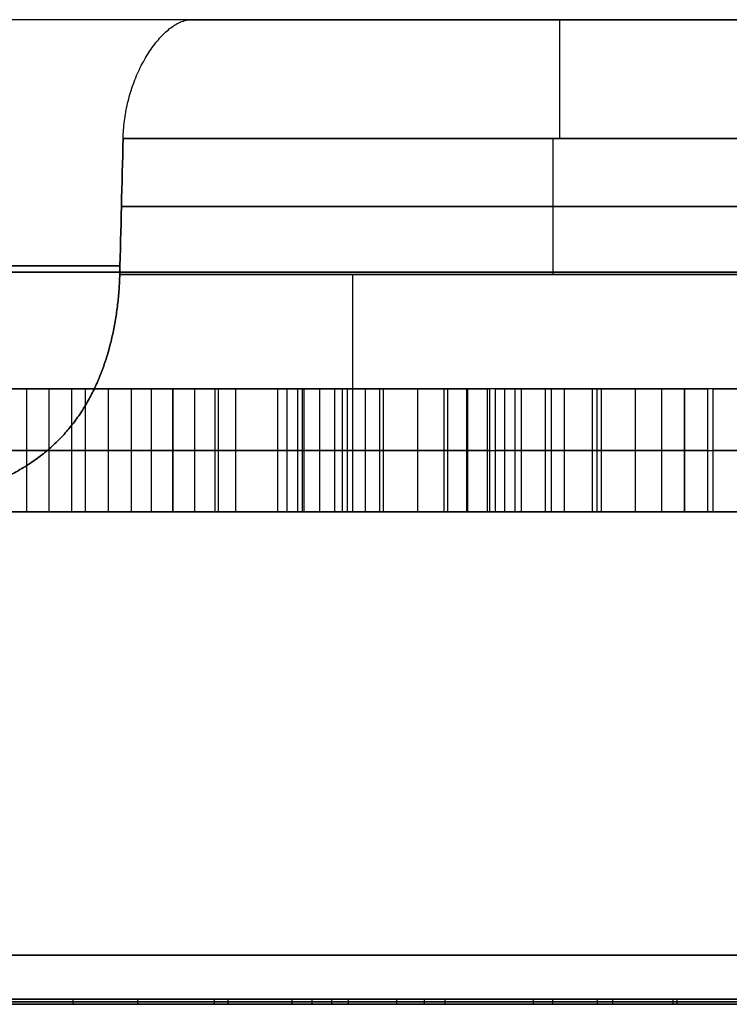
# Model space of a CAD drawing. Header units: centimetres. Extents: x -10 to 8.9, y -29.1 to -8.
# Tile 225 of 256: x 4.212 to 4.5, y -12.635 to -12.235. Entities that reach past the tile are written whole.
import ezdxf

# ---------------------------------------------------------------- set-up
doc = ezdxf.new("R2010")
doc.units = ezdxf.units.CM
doc.layers.add('Default', color=7, linetype='Continuous', true_color=0x000000)

msp = doc.modelspace()

# ---------------------------------------------------------------- linework, layer by layer
at = {"layer": 'Default'}
for p, q in [((4.60859, -12.235, 3.45), (3.68741, -12.235, 3.45)), ((4.42864, -12.33849, 3.30337), (4.42864, -12.28326, 3.3053)), ((4.42864, -12.33849, 3.59663), (4.42864, -12.28326, 3.5947)), ((4.60408, -12.31087, 3.30433), (4.25318, -12.31087, 3.30433)), ((4.25318, -12.31087, 3.59567), (4.60408, -12.31087, 3.59567)), ((4.22383, -12.435, 2.52882), (4.22383, -12.385, 2.52882)), ((4.24791, -12.435, 2.74308), (4.24791, -12.385, 2.74308)), ((4.26499, -12.385, 2.58841), (4.30185, -12.385, 2.58841)), ((4.27414, -12.435, 2.47855), (4.27414, -12.385, 2.47855)), ((4.2742, -12.435, 2.59762), (4.2742, -12.385, 2.59762)), ((4.28342, -12.385, 2.60684), (4.28342, -12.385, 2.56997)), ((4.29133, -12.435, 2.47798), (4.29133, -12.385, 2.47798)), ((4.29263, -12.435, 2.57919), (4.29263, -12.385, 2.57919)), ((4.30554, -12.385, 2.45549), (4.3266, -12.385, 2.45549)), ((4.32485, -12.435, 2.54701), (4.32485, -12.385, 2.54701)), ((4.343, -12.435, 2.64799), (4.343, -12.385, 2.64799)), ((4.35979, -12.435, 2.54509), (4.35979, -12.385, 2.54509)), ((4.39365, -12.435, 2.59737), (4.39365, -12.385, 2.59737)), ((4.41027, -12.385, 2.45549), (4.44729, -12.385, 2.45549)), ((4.42261, -12.385, 2.46783), (4.42261, -12.385, 2.43081)), ((4.42261, -12.385, 2.35492), (4.42261, -12.385, 2.32372)), ((4.43326, -12.435, 2.47847), (4.43326, -12.385, 2.47847)), ((4.44834, -12.435, 2.45654), (4.44834, -12.385, 2.45654)), ((4.48216, -12.435, 2.50886), (4.48216, -12.385, 2.50886)), ((4.13766, -12.41, 2.65141), (4.23862, -12.41, 2.75237)), ((4.2572, -12.41, 2.73379), (4.15624, -12.41, 2.63283)), ((4.21462, -12.41, 2.53804), (4.33379, -12.41, 2.6572)), ((4.21462, -12.41, 2.53804), (4.23305, -12.41, 2.51961)), ((4.35222, -12.41, 2.63877), (4.23305, -12.41, 2.51961)), ((4.2572, -12.41, 2.73379), (4.23862, -12.41, 2.75237)), ((4.26527, -12.41, 2.48742), (4.38443, -12.41, 2.60659)), ((4.26527, -12.41, 2.48742), (4.28302, -12.41, 2.46967)), ((4.28302, -12.41, 2.46967), (4.29965, -12.41, 2.4863)), ((4.40286, -12.41, 2.58816), (4.31672, -12.41, 2.50202)), ((4.35222, -12.41, 2.63877), (4.33379, -12.41, 2.6572)), ((4.40286, -12.41, 2.58816), (4.38443, -12.41, 2.60659)), ((4.39361, -12.41, 2.43882), (4.4729, -12.41, 2.51812)), ((4.49141, -12.41, 2.49961), (4.40527, -12.41, 2.41347)), ((4.49141, -12.41, 2.49961), (4.4729, -12.41, 2.51812)), ((4.48216, -12.41, 2.35028), (4.56145, -12.41, 2.42957)), ((4.57996, -12.41, 2.41106), (4.49382, -12.41, 2.32492)), ((5.20343, -12.435, 4.44327), (4.00027, -12.435, 4.44327)), ((4.30515, -12.435, 2.45673), (4.00027, -12.435, 2.45673)), ((4.41151, -12.435, 2.45673), (4.326, -12.435, 2.45673)), ((5.20343, -12.435, 2.45673), (4.44853, -12.435, 2.45673)), ((4.45673, -12.435, 4.89973), (4.45673, -12.435, 3.69657)), ((4.45673, -12.435, 3.20343), (4.45673, -12.435, 2.50194)), ((4.45673, -12.435, 2.46493), (4.45673, -12.435, 2.33592)), ((4.45673, -12.435, 2.30994), (4.45673, -12.435, 2.00027)), ((4.3454, -12.6329, 3.5338), (4.3454, -12.635, 3.5338)), ((4.3454, -12.6329, 3.58012), (4.3846, -12.6329, 3.58012)), ((4.3846, -12.63395, 3.45), (4.3454, -12.63395, 3.45)), ((4.3454, -12.63395, 3.45), (4.3454, -12.63395, 3.6176)), ((4.365, -12.6329, 3.45), (4.365, -12.635, 3.45)), ((4.365, -12.6329, 3.45), (4.365, -12.6329, 3.68086)), ((4.3846, -12.6329, 3.54105), (4.3846, -12.635, 3.54105)), ((4.3846, -12.63395, 3.6321), (4.3846, -12.63395, 3.45))]:
    msp.add_line(p, q, dxfattribs=at)
at = {"layer": 'Default', "extrusion": (1, 0, 0)}
for centre, radius, start, end in [((-12.285, 3.54473, 4.43123), 0.05, 0, 88), ((-12.335, 3.69657, 4.34732), 0.1, 180, 268)]:
    msp.add_arc(centre, radius, start, end, dxfattribs=at)
at = {"layer": 'Default', "extrusion": (-1, 0, 0)}
for centre, radius, start, end in [((12.285, 3.35527, -4.43123), 0.05, 180, 268), ((12.335, 3.20343, -4.34732), 0.1, 0, 88)]:
    msp.add_arc(centre, radius, start, end, dxfattribs=at)
at = {"layer": 'Default', "extrusion": (0, 1, 0)}
for centre, radius, start, end in [((-4.05, 3.45, -12.335), 0.25, 35.8759, 144.1241), ((-4.05, 3.45, -12.335), 0.25, 215.8759, 324.1241), ((-5.45, 3.45, -12.33762), 1.85732, 8.06559, 81.93441), ((-5.45, 3.45, -12.33762), 1.85732, 278.06559, 351.93441), ((-5.45, 3.45, -12.635), 2.045, 359.57143, 244.80928), ((-5.45, 3.45, -12.635), 2.045, 295.19072, 359.57143)]:
    msp.add_arc(centre, radius, start, end, dxfattribs=at)
at = {"layer": 'Default', "extrusion": (0, -1, 0)}
for centre, radius, start, end in [((5.45, 3.45, 12.435), 1.75736, 188.06559, 261.93441), ((5.45, 3.45, 12.435), 1.75736, 98.06559, 171.93441), ((5.45, 3.45, 12.435), 1.75736, 188.06559, 261.93441), ((5.45, 3.45, 12.435), 1.75736, 98.06559, 171.93441), ((5.45, 3.45, 12.615), 2.065, 0, 180), ((5.45, 3.45, 12.615), 2.065, 180.42857, 244.80928), ((5.45, 3.45, 12.635), 2.045, 295.19072, 180.42857), ((5.45, 3.45, 12.635), 2.045, 180.42857, 244.80928)]:
    msp.add_arc(centre, radius, start, end, dxfattribs=at)
at = {"layer": 'Default'}
for points, degree in [([(4.25387, -12.28326, 3.5947), (4.2539, -12.28208, 3.59466), (4.25401, -12.27971, 3.59449), (4.25438, -12.27612, 3.59398), (4.25493, -12.27253, 3.5932), (4.25566, -12.26897, 3.59214), (4.25658, -12.26545, 3.5908), (4.25769, -12.26196, 3.58916), (4.25898, -12.25855, 3.58722), (4.26043, -12.25525, 3.58498), (4.26206, -12.25206, 3.58242), (4.26383, -12.24903, 3.57955), (4.26571, -12.24622, 3.57639), (4.26767, -12.24367, 3.57298), (4.2697, -12.2414, 3.56933), (4.27175, -12.23944, 3.56547), (4.27379, -12.23782, 3.56146), (4.27579, -12.23655, 3.55735), (4.27775, -12.23565, 3.55314), (4.27962, -12.23511, 3.54891), (4.28079, -12.235, 3.54612), (4.28136, -12.235, 3.54473)], 3), ([(4.25387, -12.28326, 3.3053), (4.2539, -12.28208, 3.30534), (4.25401, -12.27971, 3.30551), (4.25438, -12.27612, 3.30602), (4.25493, -12.27253, 3.3068), (4.25566, -12.26897, 3.30786), (4.25658, -12.26545, 3.3092), (4.25769, -12.26196, 3.31084), (4.25898, -12.25855, 3.31278), (4.26043, -12.25525, 3.31502), (4.26206, -12.25206, 3.31758), (4.26383, -12.24903, 3.32045), (4.26571, -12.24622, 3.32361), (4.26767, -12.24367, 3.32702), (4.2697, -12.2414, 3.33067), (4.27175, -12.23944, 3.33453), (4.27379, -12.23782, 3.33854), (4.27579, -12.23655, 3.34265), (4.27775, -12.23565, 3.34686), (4.27962, -12.23511, 3.35109), (4.28079, -12.235, 3.35388), (4.28136, -12.235, 3.35527)], 3), ([(4.28136, -12.235, 3.54473), (4.44497, -12.235, 3.54473), (4.60859, -12.235, 3.54473)], 2), ([(4.60859, -12.235, 3.35527), (4.44497, -12.235, 3.35527), (4.28136, -12.235, 3.35527)], 2), ([(4.25387, -12.28326, 3.3053), (4.25341, -12.30167, 3.30466), (4.25295, -12.32008, 3.30401), (4.25248, -12.33849, 3.30337)], 3), ([(4.25248, -12.33849, 3.59663), (4.25295, -12.32008, 3.59599), (4.25341, -12.30167, 3.59534), (4.25387, -12.28326, 3.5947)], 3), ([(4.25387, -12.28326, 3.5947), (4.42933, -12.28326, 3.5947), (4.6048, -12.28326, 3.5947)], 2), ([(4.6048, -12.28326, 3.3053), (4.42933, -12.28326, 3.3053), (4.25387, -12.28326, 3.3053)], 2), ([(4.09128, -12.435, 3.69657), (4.09601, -12.435, 3.69578), (4.10534, -12.43498, 3.69394), (4.11896, -12.43484, 3.69043), (4.13202, -12.4345, 3.68629), (4.14442, -12.43392, 3.68161), (4.15611, -12.43301, 3.67648), (4.16695, -12.43175, 3.67106), (4.17686, -12.43012, 3.66552), (4.1859, -12.42811, 3.65992), (4.19409, -12.42573, 3.65437), (4.20148, -12.423, 3.64894), (4.20818, -12.41993, 3.64366), (4.21422, -12.41652, 3.63855), (4.21965, -12.41282, 3.63367), (4.22452, -12.40884, 3.62905), (4.22889, -12.4046, 3.62467), (4.23279, -12.4001, 3.62058), (4.23628, -12.39536, 3.61676), (4.23937, -12.3904, 3.61324), (4.24209, -12.38523, 3.61003), (4.24446, -12.37985, 3.60712), (4.24651, -12.37432, 3.60455), (4.24825, -12.36861, 3.60232), (4.24967, -12.36277, 3.60044), (4.25081, -12.35681, 3.59891), (4.25166, -12.35077, 3.59776), (4.25224, -12.34465, 3.59697), (4.25243, -12.34055, 3.5967), (4.25248, -12.33849, 3.59663)], 3), ([(4.25248, -12.33849, 3.30337), (4.25243, -12.34055, 3.3033), (4.25224, -12.34465, 3.30303), (4.25166, -12.35077, 3.30224), (4.25081, -12.35681, 3.30109), (4.24967, -12.36277, 3.29956), (4.24825, -12.36861, 3.29768), (4.24651, -12.37432, 3.29545), (4.24446, -12.37985, 3.29288), (4.24209, -12.38523, 3.28997), (4.23937, -12.3904, 3.28676), (4.23628, -12.39536, 3.28324), (4.23279, -12.4001, 3.27942), (4.22889, -12.4046, 3.27533), (4.22452, -12.40884, 3.27095), (4.21965, -12.41282, 3.26633), (4.21422, -12.41652, 3.26145), (4.20818, -12.41993, 3.25634), (4.20148, -12.423, 3.25106), (4.19409, -12.42573, 3.24563), (4.1859, -12.42811, 3.24008), (4.17686, -12.43012, 3.23448), (4.16695, -12.43175, 3.22894), (4.15611, -12.43301, 3.22352), (4.14442, -12.43392, 3.2184), (4.13202, -12.4345, 3.21371), (4.11896, -12.43484, 3.20957), (4.10534, -12.43498, 3.20606), (4.09601, -12.435, 3.20422), (4.09128, -12.435, 3.20343)], 3), ([(4.25248, -12.33849, 3.59663), (4.42792, -12.33849, 3.59663), (4.60335, -12.33849, 3.59663)], 2), ([(4.60335, -12.33849, 3.30337), (4.42792, -12.33849, 3.30337), (4.25248, -12.33849, 3.30337)], 2), ([(4.23862, -12.385, 2.75237), (4.18814, -12.385, 2.70189), (4.13766, -12.385, 2.65141)], 2), ([(4.15624, -12.385, 2.63283), (4.20672, -12.385, 2.68331), (4.2572, -12.385, 2.73379)], 2), ([(4.21462, -12.385, 2.53804), (4.21462, -12.41, 2.53804), (4.21462, -12.435, 2.53804)], 2), ([(4.33379, -12.385, 2.6572), (4.2742, -12.385, 2.59762), (4.21462, -12.385, 2.53804)], 2), ([(4.23305, -12.385, 2.51961), (4.22691, -12.385, 2.52575), (4.22076, -12.385, 2.53189), (4.21462, -12.385, 2.53804)], 3), ([(4.23305, -12.435, 2.51961), (4.23305, -12.41, 2.51961), (4.23305, -12.385, 2.51961)], 2), ([(4.23305, -12.385, 2.51961), (4.29263, -12.385, 2.57919), (4.35222, -12.385, 2.63877)], 2), ([(4.23862, -12.435, 2.75237), (4.23862, -12.41, 2.75237), (4.23862, -12.385, 2.75237)], 2), ([(4.23862, -12.385, 2.75237), (4.24481, -12.385, 2.74618), (4.25101, -12.385, 2.73998), (4.2572, -12.385, 2.73379)], 3), ([(4.2572, -12.385, 2.73379), (4.2572, -12.41, 2.73379), (4.2572, -12.435, 2.73379)], 2), ([(4.26527, -12.385, 2.48742), (4.26527, -12.41, 2.48742), (4.26527, -12.435, 2.48742)], 2), ([(4.38443, -12.385, 2.60659), (4.32485, -12.385, 2.54701), (4.26527, -12.385, 2.48742)], 2), ([(4.28302, -12.385, 2.46967), (4.2771, -12.385, 2.47559), (4.27118, -12.385, 2.48151), (4.26527, -12.385, 2.48742)], 3), ([(4.28302, -12.435, 2.46967), (4.28302, -12.41, 2.46967), (4.28302, -12.385, 2.46967)], 2), ([(4.29965, -12.385, 2.4863), (4.2941, -12.385, 2.48075), (4.28856, -12.385, 2.47521), (4.28302, -12.385, 2.46967)], 3), ([(4.29965, -12.435, 2.4863), (4.29965, -12.41, 2.4863), (4.29965, -12.385, 2.4863)], 2), ([(4.3268, -12.385, 2.41851), (4.30959, -12.385, 2.43572), (4.30161, -12.385, 2.46203), (4.29965, -12.385, 2.4863)], 3), ([(4.31672, -12.435, 2.50202), (4.31672, -12.41, 2.50202), (4.31672, -12.385, 2.50202)], 2), ([(4.31672, -12.385, 2.50202), (4.35979, -12.385, 2.54509), (4.40286, -12.385, 2.58816)], 2), ([(4.32057, -12.435, 2.4717), (4.32057, -12.41, 2.4717), (4.32057, -12.385, 2.4717)], 2), ([(4.3268, -12.435, 2.41851), (4.3268, -12.41, 2.41851), (4.3268, -12.385, 2.41851)], 2), ([(4.3268, -12.435, 2.41851), (4.3268, -12.41, 2.41851), (4.3268, -12.385, 2.41851)], 2), ([(4.32747, -12.435, 2.4538), (4.32747, -12.41, 2.4538), (4.32747, -12.385, 2.4538)], 2), ([(4.33379, -12.435, 2.6572), (4.33379, -12.41, 2.6572), (4.33379, -12.385, 2.6572)], 2), ([(4.33379, -12.385, 2.6572), (4.33993, -12.385, 2.65106), (4.34607, -12.385, 2.64492), (4.35222, -12.385, 2.63877)], 3), ([(4.33999, -12.435, 2.43677), (4.33999, -12.41, 2.43677), (4.33999, -12.385, 2.43677)], 2), ([(4.34511, -12.435, 2.40441), (4.34511, -12.41, 2.40441), (4.34511, -12.385, 2.40441)], 2), ([(4.35222, -12.385, 2.63877), (4.35222, -12.41, 2.63877), (4.35222, -12.435, 2.63877)], 2), ([(4.35822, -12.435, 2.42519), (4.35822, -12.41, 2.42519), (4.35822, -12.385, 2.42519)], 2), ([(4.37373, -12.435, 2.42539), (4.37373, -12.41, 2.42539), (4.37373, -12.385, 2.42539)], 2), ([(4.38443, -12.435, 2.60659), (4.38443, -12.41, 2.60659), (4.38443, -12.385, 2.60659)], 2), ([(4.38443, -12.385, 2.60659), (4.39058, -12.385, 2.60045), (4.39672, -12.385, 2.5943), (4.40286, -12.385, 2.58816)], 3), ([(4.38586, -12.435, 2.40189), (4.38586, -12.41, 2.40189), (4.38586, -12.385, 2.40189)], 2), ([(4.39361, -12.385, 2.43882), (4.39361, -12.41, 2.43882), (4.39361, -12.435, 2.43882)], 2), ([(4.4729, -12.385, 2.51812), (4.43326, -12.385, 2.47847), (4.39361, -12.385, 2.43882)], 2), ([(4.39407, -12.435, 2.36062), (4.39407, -12.41, 2.36062), (4.39407, -12.385, 2.36062)], 2), ([(4.40196, -12.435, 2.34551), (4.40196, -12.41, 2.34551), (4.40196, -12.385, 2.34551)], 2), ([(4.40286, -12.385, 2.58816), (4.40286, -12.41, 2.58816), (4.40286, -12.435, 2.58816)], 2), ([(4.40527, -12.435, 2.41347), (4.40527, -12.41, 2.41347), (4.40527, -12.385, 2.41347)], 2), ([(4.40527, -12.385, 2.41347), (4.44834, -12.385, 2.45654), (4.49141, -12.385, 2.49961)], 2), ([(4.40906, -12.435, 2.38321), (4.40906, -12.41, 2.38321), (4.40906, -12.385, 2.38321)], 2), ([(4.41324, -12.435, 2.33202), (4.41324, -12.41, 2.33202), (4.41324, -12.385, 2.33202)], 2), ([(4.41583, -12.435, 2.36544), (4.41583, -12.41, 2.36544), (4.41583, -12.385, 2.36544)], 2), ([(4.4256, -12.435, 2.32144), (4.4256, -12.41, 2.32144), (4.4256, -12.385, 2.32144)], 2), ([(4.42809, -12.435, 2.34867), (4.42809, -12.41, 2.34867), (4.42809, -12.385, 2.34867)], 2), ([(4.4447, -12.435, 2.31144), (4.4447, -12.41, 2.31144), (4.4447, -12.385, 2.31144)], 2), ([(4.44658, -12.435, 2.33683), (4.44658, -12.41, 2.33683), (4.44658, -12.385, 2.33683)], 2), ([(4.46222, -12.435, 2.3369), (4.46222, -12.41, 2.3369), (4.46222, -12.385, 2.3369)], 2), ([(4.4729, -12.435, 2.51812), (4.4729, -12.41, 2.51812), (4.4729, -12.385, 2.51812)], 2), ([(4.4729, -12.385, 2.51812), (4.47907, -12.385, 2.51195), (4.48524, -12.385, 2.50578), (4.49141, -12.385, 2.49961)], 3), ([(4.48216, -12.385, 2.35028), (4.48216, -12.41, 2.35028), (4.48216, -12.435, 2.35028)], 2), ([(4.56145, -12.385, 2.42957), (4.5218, -12.385, 2.38992), (4.48216, -12.385, 2.35028)], 2), ([(4.48216, -12.435, 2.35028), (4.48216, -12.41, 2.35028), (4.48216, -12.385, 2.35028)], 2), ([(4.49141, -12.385, 2.49961), (4.49141, -12.41, 2.49961), (4.49141, -12.435, 2.49961)], 2), ([(4.49382, -12.435, 2.32492), (4.49382, -12.41, 2.32492), (4.49382, -12.385, 2.32492)], 2), ([(4.49382, -12.385, 2.32492), (4.53689, -12.385, 2.36799), (4.57996, -12.385, 2.41106)], 2), ([(4.29965, -12.41, 2.4863), (4.30161, -12.41, 2.46203), (4.30959, -12.41, 2.43572), (4.3268, -12.41, 2.41851)], 3), ([(4.09128, -12.435, 3.69657), (4.34732, -12.435, 3.69657), (4.60335, -12.435, 3.69657)], 2), ([(4.60335, -12.435, 3.20343), (4.34732, -12.435, 3.20343), (4.09128, -12.435, 3.20343)], 2), ([(4.13766, -12.435, 2.65141), (4.18814, -12.435, 2.70189), (4.23862, -12.435, 2.75237)], 2), ([(4.2572, -12.435, 2.73379), (4.20672, -12.435, 2.68331), (4.15624, -12.435, 2.63283)], 2), ([(4.21462, -12.435, 2.53804), (4.2742, -12.435, 2.59762), (4.33379, -12.435, 2.6572)], 2), ([(4.23305, -12.435, 2.51961), (4.22691, -12.435, 2.52575), (4.22076, -12.435, 2.53189), (4.21462, -12.435, 2.53804)], 3), ([(4.35222, -12.435, 2.63877), (4.29263, -12.435, 2.57919), (4.23305, -12.435, 2.51961)], 2), ([(4.23862, -12.435, 2.75237), (4.24481, -12.435, 2.74618), (4.25101, -12.435, 2.73998), (4.2572, -12.435, 2.73379)], 3), ([(4.26527, -12.435, 2.48742), (4.32485, -12.435, 2.54701), (4.38443, -12.435, 2.60659)], 2), ([(4.28302, -12.435, 2.46967), (4.2771, -12.435, 2.47559), (4.27118, -12.435, 2.48151), (4.26527, -12.435, 2.48742)], 3), ([(4.29965, -12.435, 2.4863), (4.2941, -12.435, 2.48075), (4.28856, -12.435, 2.47521), (4.28302, -12.435, 2.46967)], 3), ([(4.3268, -12.435, 2.41851), (4.30959, -12.435, 2.43572), (4.30161, -12.435, 2.46203), (4.29965, -12.435, 2.4863)], 3), ([(4.40286, -12.435, 2.58816), (4.35979, -12.435, 2.54509), (4.31672, -12.435, 2.50202)], 2), ([(4.33379, -12.435, 2.6572), (4.33993, -12.435, 2.65106), (4.34607, -12.435, 2.64492), (4.35222, -12.435, 2.63877)], 3), ([(4.38443, -12.435, 2.60659), (4.39058, -12.435, 2.60045), (4.39672, -12.435, 2.5943), (4.40286, -12.435, 2.58816)], 3), ([(4.39361, -12.435, 2.43882), (4.43326, -12.435, 2.47847), (4.4729, -12.435, 2.51812)], 2), ([(4.49141, -12.435, 2.49961), (4.44834, -12.435, 2.45654), (4.40527, -12.435, 2.41347)], 2), ([(4.4729, -12.435, 2.51812), (4.47907, -12.435, 2.51195), (4.48524, -12.435, 2.50578), (4.49141, -12.435, 2.49961)], 3), ([(4.48216, -12.435, 2.35028), (4.5218, -12.435, 2.38992), (4.56145, -12.435, 2.42957)], 2), ([(4.57996, -12.435, 2.41106), (4.53689, -12.435, 2.36799), (4.49382, -12.435, 2.32492)], 2), ([(4.1958, -12.6329, 3.6664), (4.22357, -12.6329, 3.69007), (4.25991, -12.6329, 3.7096), (4.2964, -12.6329, 3.7096)], 3), ([(4.1958, -12.63395, 3.6664), (4.22357, -12.63395, 3.69007), (4.25991, -12.63395, 3.7096), (4.2964, -12.63395, 3.7096)], 3), ([(4.1958, -12.635, 3.6664), (4.22357, -12.635, 3.69007), (4.25991, -12.635, 3.7096), (4.2964, -12.635, 3.7096)], 3), ([(4.23343, -12.6329, 3.66008), (4.23343, -12.63395, 3.66008), (4.23343, -12.635, 3.66008)], 2), ([(4.25965, -12.6329, 3.67171), (4.25965, -12.63395, 3.67171), (4.25965, -12.635, 3.67171)], 2), ([(4.2909, -12.6329, 3.67647), (4.2909, -12.63395, 3.67647), (4.2909, -12.635, 3.67647)], 2), ([(4.2964, -12.6329, 3.7096), (4.2964, -12.63395, 3.7096), (4.2964, -12.635, 3.7096)], 2), ([(4.32241, -12.6329, 3.66944), (4.32241, -12.63395, 3.66944), (4.32241, -12.635, 3.66944)], 2), ([(4.33065, -12.6329, 3.7051), (4.33065, -12.63395, 3.7051), (4.33065, -12.635, 3.7051)], 2), ([(4.33859, -12.6329, 3.65282), (4.33859, -12.63395, 3.65282), (4.33859, -12.635, 3.65282)], 2), ([(4.3454, -12.6329, 3.45), (4.3454, -12.63395, 3.45), (4.3454, -12.635, 3.45)], 2), ([(4.3846, -12.6329, 3.45), (4.37153, -12.6329, 3.45), (4.35847, -12.6329, 3.45), (4.3454, -12.6329, 3.45)], 3), ([(4.3454, -12.6329, 3.6176), (4.3454, -12.63395, 3.6176), (4.3454, -12.635, 3.6176)], 2), ([(4.3454, -12.6329, 3.45), (4.3454, -12.6329, 3.50587), (4.3454, -12.6329, 3.56173), (4.3454, -12.6329, 3.6176)], 3), ([(4.3454, -12.6329, 3.6176), (4.3454, -12.63395, 3.6176), (4.3454, -12.635, 3.6176)], 2), ([(4.3454, -12.635, 3.45), (4.3454, -12.635, 3.50587), (4.3454, -12.635, 3.56173), (4.3454, -12.635, 3.6176)], 3), ([(4.3846, -12.635, 3.45), (4.37153, -12.635, 3.45), (4.35847, -12.635, 3.45), (4.3454, -12.635, 3.45)], 3), ([(4.3763, -12.6329, 3.6646), (4.3763, -12.63395, 3.6646), (4.3763, -12.635, 3.6646)], 2), ([(4.3763, -12.6329, 3.6646), (4.3763, -12.63395, 3.6646), (4.3763, -12.635, 3.6646)], 2), ([(4.3846, -12.6329, 3.6321), (4.3846, -12.63395, 3.6321), (4.3846, -12.635, 3.6321)], 2), ([(4.3846, -12.6329, 3.45), (4.3846, -12.63395, 3.45), (4.3846, -12.635, 3.45)], 2), ([(4.3846, -12.6329, 3.6321), (4.3846, -12.6329, 3.5714), (4.3846, -12.6329, 3.5107), (4.3846, -12.6329, 3.45)], 3), ([(4.3846, -12.6329, 3.6321), (4.3846, -12.63395, 3.6321), (4.3846, -12.635, 3.6321)], 2), ([(4.3846, -12.635, 3.6321), (4.3846, -12.635, 3.5714), (4.3846, -12.635, 3.5107), (4.3846, -12.635, 3.45)], 3), ([(4.42063, -12.6329, 3.6601), (4.42063, -12.63395, 3.6601), (4.42063, -12.635, 3.6601)], 2), ([(4.4285, -12.6329, 3.69957), (4.4285, -12.63395, 3.69957), (4.4285, -12.635, 3.69957)], 2), ([(4.44659, -12.6329, 3.67174), (4.44659, -12.63395, 3.67174), (4.44659, -12.635, 3.67174)], 2), ([(4.45278, -12.6329, 3.70722), (4.45278, -12.63395, 3.70722), (4.45278, -12.635, 3.70722)], 2), ([(4.47729, -12.6329, 3.67651), (4.47729, -12.63395, 3.67651), (4.47729, -12.635, 3.67651)], 2), ([(4.47892, -12.6329, 3.70958), (4.47892, -12.63395, 3.70958), (4.47892, -12.635, 3.70958)], 2)]:
    msp.add_open_spline(points, degree=degree, dxfattribs=at)
for points, knots in [([(4.31672, -12.385, 2.50202), (4.31703, -12.385, 2.49184), (4.31858, -12.385, 2.47514), (4.32698, -12.385, 2.45277), (4.33921, -12.385, 2.43601), (4.35559, -12.385, 2.42376), (4.37724, -12.385, 2.42405), (4.38796, -12.385, 2.43317), (4.39361, -12.385, 2.43882)], [0, 0, 0, 0, 0.314346, 0.511735, 0.729165, 0.951316, 1.110887, 1.357673, 1.357673, 1.357673, 1.357673]), ([(4.38586, -12.385, 2.40189), (4.37279, -12.385, 2.39811), (4.34864, -12.385, 2.39854), (4.33225, -12.385, 2.41306), (4.3268, -12.385, 2.41851)], [0, 0, 0, 0, 0.430162, 0.6736408, 0.6736408, 0.6736408, 0.6736408]), ([(4.49382, -12.385, 2.32492), (4.48181, -12.385, 2.31292), (4.45254, -12.385, 2.30438), (4.42668, -12.385, 2.32002), (4.41263, -12.385, 2.332), (4.4015, -12.385, 2.34498), (4.38966, -12.385, 2.3679), (4.38706, -12.385, 2.38791), (4.38586, -12.385, 2.40189)], [0, 0, 0, 0, 0.533272, 0.759069, 0.929444, 1.113499, 1.29201, 1.732536, 1.732536, 1.732536, 1.732536]), ([(4.40527, -12.385, 2.41347), (4.40558, -12.385, 2.40331), (4.40709, -12.385, 2.3867), (4.4153, -12.385, 2.36447), (4.42748, -12.385, 2.34774), (4.44386, -12.385, 2.33545), (4.46569, -12.385, 2.33549), (4.4765, -12.385, 2.34462), (4.48216, -12.385, 2.35028)], [0, 0, 0, 0, 0.313754, 0.509377, 0.723053, 0.948969, 1.10994, 1.356924, 1.356924, 1.356924, 1.356924]), ([(4.39361, -12.41, 2.43882), (4.38796, -12.41, 2.43317), (4.37724, -12.41, 2.42405), (4.35559, -12.41, 2.42376), (4.33921, -12.41, 2.43601), (4.32698, -12.41, 2.45277), (4.31858, -12.41, 2.47514), (4.31703, -12.41, 2.49184), (4.31672, -12.41, 2.50202)], [0.0099037, 0.0099037, 0.0099037, 0.0099037, 0.1880822, 0.3032914, 0.4636828, 0.6206661, 0.7631796, 0.9901357, 0.9901357, 0.9901357, 0.9901357]), ([(4.3268, -12.41, 2.41851), (4.33225, -12.41, 2.41306), (4.34864, -12.41, 2.39854), (4.37279, -12.41, 2.39811), (4.38586, -12.41, 2.40189)], [0.0099619, 0.0099619, 0.0099619, 0.0099619, 0.3642051, 0.9900584, 0.9900584, 0.9900584, 0.9900584]), ([(4.38586, -12.41, 2.40189), (4.38706, -12.41, 2.38791), (4.38966, -12.41, 2.3679), (4.4015, -12.41, 2.34498), (4.41263, -12.41, 2.332), (4.42668, -12.41, 2.32002), (4.45254, -12.41, 2.30438), (4.48181, -12.41, 2.31292), (4.49382, -12.41, 2.32492)], [0.0099612, 0.0099612, 0.0099612, 0.0099612, 0.2591736, 0.3601599, 0.4642825, 0.560666, 0.6884029, 0.9900826, 0.9900826, 0.9900826, 0.9900826]), ([(4.48216, -12.41, 2.35028), (4.4765, -12.41, 2.34462), (4.46569, -12.41, 2.33549), (4.44386, -12.41, 2.33545), (4.42748, -12.41, 2.34774), (4.4153, -12.41, 2.36447), (4.40709, -12.41, 2.3867), (4.40558, -12.41, 2.40331), (4.40527, -12.41, 2.41347)], [0.0099054, 0.0099054, 0.0099054, 0.0099054, 0.1883245, 0.3046087, 0.4678084, 0.622166, 0.7634822, 0.990135, 0.990135, 0.990135, 0.990135]), ([(4.31672, -12.435, 2.50202), (4.31703, -12.435, 2.49184), (4.31858, -12.435, 2.47514), (4.32698, -12.435, 2.45277), (4.33921, -12.435, 2.43601), (4.35559, -12.435, 2.42376), (4.37724, -12.435, 2.42405), (4.38796, -12.435, 2.43317), (4.39361, -12.435, 2.43882)], [-1.357673, -1.357673, -1.357673, -1.357673, -1.043327, -0.845938, -0.628508, -0.406357, -0.246787, 0, 0, 0, 0]), ([(4.38586, -12.435, 2.40189), (4.37279, -12.435, 2.39811), (4.34864, -12.435, 2.39854), (4.33225, -12.435, 2.41306), (4.3268, -12.435, 2.41851)], [-0.6736408, -0.6736408, -0.6736408, -0.6736408, -0.2434788, 0, 0, 0, 0]), ([(4.49382, -12.435, 2.32492), (4.48181, -12.435, 2.31292), (4.45254, -12.435, 2.30438), (4.42668, -12.435, 2.32002), (4.41263, -12.435, 2.332), (4.4015, -12.435, 2.34498), (4.38966, -12.435, 2.3679), (4.38706, -12.435, 2.38791), (4.38586, -12.435, 2.40189)], [-1.732536, -1.732536, -1.732536, -1.732536, -1.199264, -0.973467, -0.803092, -0.619037, -0.440526, 0, 0, 0, 0]), ([(4.40527, -12.435, 2.41347), (4.40558, -12.435, 2.40331), (4.40709, -12.435, 2.3867), (4.4153, -12.435, 2.36447), (4.42748, -12.435, 2.34774), (4.44386, -12.435, 2.33545), (4.46569, -12.435, 2.33549), (4.4765, -12.435, 2.34462), (4.48216, -12.435, 2.35028)], [-1.356924, -1.356924, -1.356924, -1.356924, -1.043171, -0.847548, -0.633872, -0.407955, -0.246984, 0, 0, 0, 0]), ([(4.3454, -12.6329, 3.6176), (4.3454, -12.6329, 3.62956), (4.34372, -12.6329, 3.65052), (4.32114, -12.6329, 3.67372), (4.29086, -12.6329, 3.6781), (4.26022, -12.6329, 3.67331), (4.22768, -12.6329, 3.65855), (4.20839, -12.6329, 3.64254), (4.1973, -12.6329, 3.6321)], [-2.029991, -2.029991, -2.029991, -2.029991, -1.660996, -1.422406, -1.090247, -0.765145, -0.47001, 0, 0, 0, 0]), ([(4.3454, -12.63395, 3.6176), (4.3454, -12.63395, 3.62956), (4.34372, -12.63395, 3.65052), (4.32114, -12.63395, 3.67372), (4.29086, -12.63395, 3.6781), (4.26022, -12.63395, 3.67331), (4.22768, -12.63395, 3.65855), (4.20839, -12.63395, 3.64254), (4.1973, -12.63395, 3.6321)], [0.0099037, 0.0099037, 0.0099037, 0.0099037, 0.1880822, 0.3032914, 0.4636828, 0.6206661, 0.7631796, 0.9901357, 0.9901357, 0.9901357, 0.9901357]), ([(4.3454, -12.635, 3.6176), (4.3454, -12.635, 3.62956), (4.34372, -12.635, 3.65052), (4.32114, -12.635, 3.67372), (4.29086, -12.635, 3.6781), (4.26022, -12.635, 3.67331), (4.22768, -12.635, 3.65855), (4.20839, -12.635, 3.64254), (4.1973, -12.635, 3.6321)], [0, 0, 0, 0, 0.368995, 0.607585, 0.939744, 1.264846, 1.559981, 2.029991, 2.029991, 2.029991, 2.029991]), ([(4.2964, -12.6329, 3.7096), (4.30791, -12.6329, 3.7096), (4.34058, -12.6329, 3.70753), (4.36651, -12.6329, 3.68243), (4.3763, -12.6329, 3.6646)], [-1.00675, -1.00675, -1.00675, -1.00675, -0.642873, 0, 0, 0, 0]), ([(4.2964, -12.63395, 3.7096), (4.30791, -12.63395, 3.7096), (4.34058, -12.63395, 3.70753), (4.36651, -12.63395, 3.68243), (4.3763, -12.63395, 3.6646)], [0.0099619, 0.0099619, 0.0099619, 0.0099619, 0.3642051, 0.9900583, 0.9900583, 0.9900583, 0.9900583]), ([(4.2964, -12.635, 3.7096), (4.30791, -12.635, 3.7096), (4.34058, -12.635, 3.70753), (4.36651, -12.635, 3.68243), (4.3763, -12.635, 3.6646)], [0, 0, 0, 0, 0.363877, 1.00675, 1.00675, 1.00675, 1.00675]), ([(4.3763, -12.6329, 3.6646), (4.3923, -12.6329, 3.67811), (4.41616, -12.6329, 3.69651), (4.45285, -12.6329, 3.70826), (4.47831, -12.6329, 3.71024), (4.50579, -12.6329, 3.7081), (4.54962, -12.6329, 3.69735), (4.57159, -12.6329, 3.65745), (4.5716, -12.6329, 3.6321)], [-2.58731, -2.58731, -2.58731, -2.58731, -1.929443, -1.66286, -1.387999, -1.133567, -0.796369, 0, 0, 0, 0]), ([(4.3763, -12.63395, 3.6646), (4.3923, -12.63395, 3.67811), (4.41616, -12.63395, 3.69651), (4.45285, -12.63395, 3.70826), (4.47831, -12.63395, 3.71024), (4.50579, -12.63395, 3.7081), (4.54962, -12.63395, 3.69735), (4.57159, -12.63395, 3.65745), (4.5716, -12.63395, 3.6321)], [0.0099614, 0.0099614, 0.0099614, 0.0099614, 0.2591736, 0.3601599, 0.4642824, 0.5606659, 0.6884027, 0.9900822, 0.9900822, 0.9900822, 0.9900822]), ([(4.3763, -12.635, 3.6646), (4.3923, -12.635, 3.67811), (4.41616, -12.635, 3.69651), (4.45285, -12.635, 3.70826), (4.47831, -12.635, 3.71024), (4.50579, -12.635, 3.7081), (4.54962, -12.635, 3.69735), (4.57159, -12.635, 3.65745), (4.5716, -12.635, 3.6321)], [0, 0, 0, 0, 0.657867, 0.924449, 1.19931, 1.453742, 1.79094, 2.58731, 2.58731, 2.58731, 2.58731]), ([(4.5328, -12.6329, 3.6176), (4.5328, -12.6329, 3.62957), (4.53103, -12.6329, 3.65067), (4.50797, -12.6329, 3.6738), (4.47764, -12.6329, 3.67814), (4.44705, -12.6329, 3.67332), (4.41485, -12.6329, 3.65849), (4.39568, -12.6329, 3.64252), (4.3846, -12.6329, 3.6321)], [-2.030228, -2.030228, -2.030228, -2.030228, -1.66069, -1.419846, -1.08183, -0.762128, -0.469438, 0, 0, 0, 0]), ([(4.5328, -12.63395, 3.6176), (4.5328, -12.63395, 3.62957), (4.53103, -12.63395, 3.65067), (4.50797, -12.63395, 3.6738), (4.47764, -12.63395, 3.67814), (4.44705, -12.63395, 3.67332), (4.41485, -12.63395, 3.65849), (4.39568, -12.63395, 3.64252), (4.3846, -12.63395, 3.6321)], [0.0099054, 0.0099054, 0.0099054, 0.0099054, 0.1883245, 0.3046087, 0.4678084, 0.622166, 0.7634822, 0.990135, 0.990135, 0.990135, 0.990135]), ([(4.5328, -12.635, 3.6176), (4.5328, -12.635, 3.62957), (4.53103, -12.635, 3.65067), (4.50797, -12.635, 3.6738), (4.47764, -12.635, 3.67814), (4.44705, -12.635, 3.67332), (4.41485, -12.635, 3.65849), (4.39568, -12.635, 3.64252), (4.3846, -12.635, 3.6321)], [0, 0, 0, 0, 0.369537, 0.610382, 0.948397, 1.268099, 1.56079, 2.030228, 2.030228, 2.030228, 2.030228])]:
    msp.add_open_spline(points, degree=3, knots=knots, dxfattribs=at)

doc.saveas('drawing.dxf')
